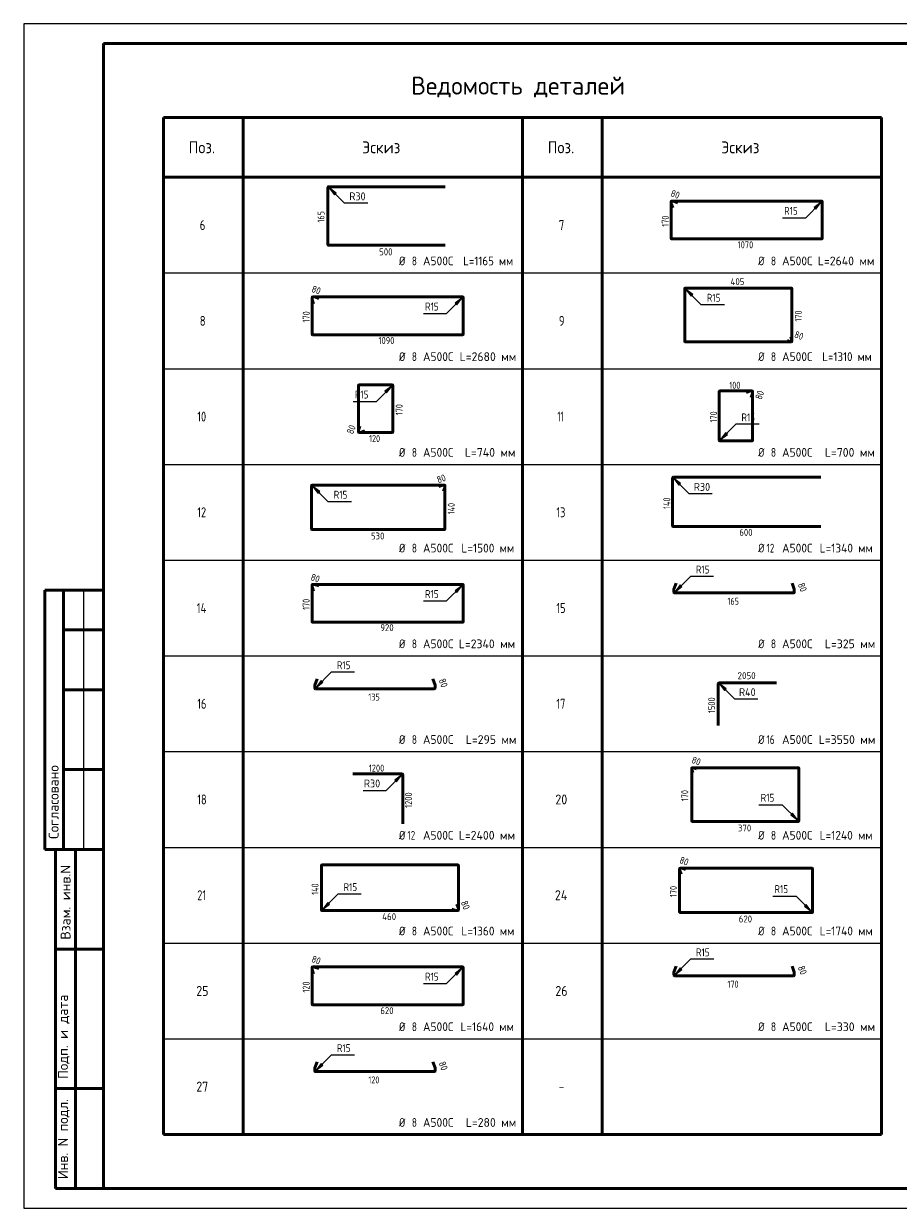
# Model space of a CAD drawing. Header units: millimetres. Extents: x 0 to 42000, y 0 to 29700.
# Tile 1 of 6: x 0 to 21920, y 0 to 29700. Entities that reach past the tile are written whole.
import ezdxf

# ---------------------------------------------------------------- set-up
doc = ezdxf.new("R2010")
doc.units = ezdxf.units.MM
for name, color, linetype, lineweight in [('Standard', 7, 'Continuous', 25), ('ДОП Верх по У', 52, 'Continuous', 25), ('ЖБ Пилон', 7, 'Continuous', 35)]:
    doc.layers.add(name, color=color, linetype=linetype, lineweight=lineweight)
doc.styles.add('ISOCPEUR', font='txt')

msp = doc.modelspace()

# ---------------------------------------------------------------- hatches: boundary and pattern name
at = {"layer": 'Standard', "linetype": 'Continuous', "lineweight": 13, "transparency": 33554687}
for points in [[(7828, 25453), (7658, 25581), (7786, 25411)], [(19854, 25048), (19981, 25218), (19812, 25091)], [(16768, 22910), (16598, 23037), (16726, 22867)], [(10854, 22648), (10981, 22818), (10812, 22691)], [(9096, 20443), (9223, 20613), (9053, 20486)], [(17593, 19443), (17466, 19273), (17636, 19400)], [(16463, 18169), (16293, 18296), (16420, 18127)], [(7418, 17971), (7249, 18099), (7376, 17929)], [(10854, 15440), (10981, 15609), (10811, 15482)], [(16453, 15628), (16326, 15458), (16496, 15586)], [(7454, 13230), (7327, 13060), (7497, 13187)], [(17605, 13022), (17436, 13149), (17563, 12980)], [(9342, 10691), (9469, 10861), (9300, 10733)], [(19224, 9863), (19394, 9736), (19267, 9905)], [(7621, 7666), (7493, 7496), (7663, 7623)], [(19570, 7574), (19740, 7447), (19612, 7617)], [(10854, 5848), (10981, 6018), (10812, 5891)], [(16455, 6030), (16328, 5861), (16498, 5988)], [(7454, 3630), (7327, 3460), (7497, 3587)]]:
    msp.add_hatch(color=7, dxfattribs=at).paths.add_polyline_path(points)

# ---------------------------------------------------------------- linework, layer by layer
at = {"layer": 'Standard', "color": 7, "linetype": 'Continuous', "lineweight": 25, "transparency": 33554687}
msp.add_line((2000, 29200), (2000, 1058), dxfattribs=at)
at = {"layer": 'Standard', "color": 7, "linetype": 'Continuous', "lineweight": 50, "transparency": 33554687}
for p, q in [((3500, 27350), (12500, 27350)), ((3500, 1850), (3500, 27350)), ((5500, 1850), (5500, 27350)), ((12500, 27350), (21500, 27350)), ((12500, 1850), (12500, 27350)), ((14500, 1850), (14500, 27350)), ((21500, 1850), (21500, 27350)), ((21500, 25850), (3500, 25850)), ((6, 15500), (0, 15500)), ((2000, 15500), (527, 15500)), ((527, 15500), (527, 9000)), ((527, 15500), (527, 9000)), ((1000, 15500), (1000, 9000)), ((2000, 14500), (1000, 14500)), ((2000, 13000), (1000, 13000)), ((2000, 11000), (1000, 11000)), ((0, 9000), (6, 9000)), ((527, 9000), (2000, 9000)), ((800, 500), (800, 9000)), ((800, 500), (800, 9000)), ((1300, 500), (1300, 9000)), ((800, 6500), (2000, 6500)), ((800, 3000), (2000, 3000)), ((3500, 1850), (21500, 1850)), ((2000, 500), (800, 500))]:
    msp.add_line(p, q, dxfattribs=at)
at = {"layer": 'Standard', "color": 7, "linetype": 'Continuous', "lineweight": 13, "transparency": 33554687}
for p, q in [((7658, 25581), (7658, 25581)), ((7658, 25581), (7658, 25581)), ((7658, 25581), (7658, 25581)), ((7658, 25581), (7786, 25411)), ((7828, 25453), (7658, 25581)), ((7786, 25411), (7828, 25453)), ((7807, 25432), (7818, 25422)), ((19981, 25218), (19812, 25091)), ((19812, 25091), (19854, 25048)), ((19833, 25069), (19822, 25059)), ((19854, 25048), (19981, 25218)), ((19981, 25218), (19981, 25218)), ((19981, 25218), (19981, 25218)), ((19981, 25218), (19981, 25218)), ((16598, 23037), (16598, 23037)), ((16598, 23037), (16598, 23037)), ((16598, 23037), (16598, 23037)), ((16598, 23037), (16726, 22867)), ((16768, 22910), (16598, 23037)), ((16726, 22867), (16768, 22910)), ((16747, 22889), (16757, 22878)), ((10981, 22818), (10812, 22691)), ((10812, 22691), (10854, 22648)), ((10833, 22669), (10822, 22659)), ((10854, 22648), (10981, 22818)), ((10981, 22818), (10981, 22818)), ((10981, 22818), (10981, 22818)), ((10981, 22818), (10981, 22818)), ((9223, 20613), (9053, 20486)), ((9096, 20443), (9223, 20613)), ((9223, 20613), (9223, 20613)), ((9223, 20613), (9223, 20613)), ((9223, 20613), (9223, 20613)), ((9053, 20486), (9096, 20443)), ((9074, 20464), (9064, 20454)), ((17593, 19443), (17466, 19273)), ((17466, 19273), (17636, 19400)), ((17636, 19400), (17593, 19443)), ((17615, 19421), (17625, 19432)), ((17466, 19273), (17466, 19273)), ((17466, 19273), (17466, 19273)), ((17466, 19273), (17466, 19273)), ((16293, 18296), (16293, 18296)), ((16293, 18296), (16293, 18296)), ((16293, 18296), (16293, 18296)), ((16293, 18296), (16420, 18127)), ((16463, 18169), (16293, 18296)), ((16420, 18127), (16463, 18169)), ((16442, 18148), (16452, 18137)), ((7249, 18099), (7249, 18099)), ((7249, 18099), (7249, 18099)), ((7249, 18099), (7249, 18099)), ((7249, 18099), (7376, 17929)), ((7418, 17971), (7249, 18099)), ((7376, 17929), (7418, 17971)), ((7397, 17950), (7408, 17940)), ((1500, 15500), (1500, 9000)), ((10981, 15609), (10811, 15482)), ((10811, 15482), (10854, 15440)), ((10833, 15461), (10822, 15450)), ((10854, 15440), (10981, 15609)), ((10981, 15609), (10981, 15609)), ((10981, 15609), (10981, 15609)), ((10981, 15609), (10981, 15609)), ((16453, 15628), (16326, 15458)), ((16326, 15458), (16496, 15586)), ((16326, 15458), (16326, 15458)), ((16326, 15458), (16326, 15458)), ((16326, 15458), (16326, 15458)), ((16496, 15586), (16453, 15628)), ((16474, 15607), (16485, 15618)), ((7454, 13230), (7327, 13060)), ((7327, 13060), (7497, 13187)), ((7497, 13187), (7454, 13230)), ((7476, 13208), (7486, 13219)), ((17436, 13149), (17436, 13149)), ((17436, 13149), (17436, 13149)), ((17436, 13149), (17436, 13149)), ((17436, 13149), (17563, 12980)), ((17605, 13022), (17436, 13149)), ((7327, 13060), (7327, 13060)), ((7327, 13060), (7327, 13060)), ((7327, 13060), (7327, 13060)), ((17563, 12980), (17605, 13022)), ((17584, 13001), (17595, 12990)), ((9469, 10861), (9300, 10733)), ((9300, 10733), (9342, 10691)), ((9321, 10712), (9310, 10702)), ((9342, 10691), (9469, 10861)), ((9469, 10861), (9469, 10861)), ((9469, 10861), (9469, 10861)), ((9469, 10861), (9469, 10861)), ((19267, 9905), (19224, 9863)), ((19224, 9863), (19394, 9736)), ((19246, 9884), (19235, 9895)), ((19394, 9736), (19267, 9905)), ((19394, 9736), (19394, 9736)), ((19394, 9736), (19394, 9736)), ((19394, 9736), (19394, 9736)), ((7621, 7666), (7493, 7496)), ((7493, 7496), (7663, 7623)), ((7493, 7496), (7493, 7496)), ((7493, 7496), (7493, 7496)), ((7493, 7496), (7493, 7496)), ((7663, 7623), (7621, 7666)), ((7642, 7645), (7653, 7655)), ((19612, 7617), (19570, 7574)), ((19570, 7574), (19740, 7447)), ((19591, 7596), (19581, 7606)), ((19740, 7447), (19612, 7617)), ((19740, 7447), (19740, 7447)), ((19740, 7447), (19740, 7447)), ((19740, 7447), (19740, 7447)), ((10981, 6018), (10812, 5891)), ((10854, 5848), (10981, 6018)), ((10981, 6018), (10981, 6018)), ((10981, 6018), (10981, 6018)), ((10981, 6018), (10981, 6018)), ((16455, 6030), (16328, 5861)), ((16328, 5861), (16498, 5988)), ((16498, 5988), (16455, 6030)), ((16476, 6009), (16487, 6020)), ((10812, 5891), (10854, 5848)), ((10833, 5869), (10822, 5859)), ((16328, 5861), (16328, 5861)), ((16328, 5861), (16328, 5861)), ((16328, 5861), (16328, 5861)), ((7454, 3630), (7327, 3460)), ((7327, 3460), (7497, 3587)), ((7497, 3587), (7454, 3630)), ((7476, 3608), (7486, 3619)), ((7327, 3460), (7327, 3460)), ((7327, 3460), (7327, 3460)), ((7327, 3460), (7327, 3460))]:
    msp.add_line(p, q, dxfattribs=at)
at = {"layer": 'Standard', "color": 7, "linetype": 'Continuous', "lineweight": -3, "transparency": 33554687}
for p, q in [((3500, 23450), (21500, 23450)), ((3500, 21050), (21500, 21050)), ((3500, 18650), (21500, 18650)), ((3500, 16250), (21500, 16250)), ((3500, 13850), (21500, 13850)), ((3500, 11450), (21500, 11450)), ((3500, 9050), (21500, 9050)), ((3500, 6650), (21500, 6650)), ((3500, 4250), (21500, 4250))]:
    msp.add_line(p, q, dxfattribs=at)
at = {"layer": 'Standard', "color": 7, "linetype": 'Continuous', "lineweight": 25, "transparency": 33554687}
msp.add_lwpolyline([(0, 0), (42000, 0), (42000, 29700), (0, 29700), (0, 0)], close=True, dxfattribs=at)
at = {"layer": 'Standard', "color": 7, "linetype": 'Continuous', "lineweight": 50, "transparency": 33554687}
msp.add_lwpolyline([(2000, 29200), (41500, 29200), (41500, 500), (2000, 500), (2000, 29200)], close=True, dxfattribs=at)
at = {"layer": 'Standard', "color": 251, "linetype": 'Continuous', "lineweight": 13, "true_color": 0x656565, "transparency": 33554687}
msp.add_lwpolyline([(41500, 29200), (2000, 29200), (2000, 500), (41500, 500), (41500, 29200)], dxfattribs=at)
at = {"layer": 'Standard', "color": 7, "linetype": 'Continuous', "lineweight": 13, "transparency": 33554687}
for points in [[(8624, 25198), (8041, 25198), (7658, 25581)], [(19016, 24835), (19599, 24835), (19981, 25218)], [(17564, 22654), (16981, 22654), (16598, 23037)], [(10016, 22435), (10599, 22435), (10981, 22818)], [(8257, 20230), (8840, 20230), (9223, 20613)], [(18432, 19656), (17849, 19656), (17466, 19273)], [(17259, 17914), (16676, 17914), (16293, 18296)], [(8214, 17716), (7632, 17716), (7249, 18099)], [(17291, 15841), (16709, 15841), (16326, 15458)], [(10016, 15227), (10598, 15227), (10981, 15609)], [(8293, 13443), (7710, 13443), (7327, 13060)], [(18401, 12767), (17819, 12767), (17436, 13149)], [(8504, 10478), (9087, 10478), (9469, 10861)], [(18428, 10118), (19011, 10118), (19394, 9736)], [(8459, 7879), (7876, 7879), (7493, 7496)], [(18774, 7830), (19357, 7830), (19740, 7447)], [(17293, 6243), (16711, 6243), (16328, 5861)], [(10016, 5635), (10599, 5635), (10981, 6018)], [(8293, 3843), (7710, 3843), (7327, 3460)]]:
    msp.add_lwpolyline(points, dxfattribs=at)
at = {"layer": 'ДОП Верх по У', "color": 7, "linetype": 'Continuous', "lineweight": 50, "transparency": 33554687}
for p, q in [((16742, 11037), (16742, 9710)), ((16742, 11037), (16742, 11002)), ((16743, 11000), (16770, 10924)), ((16785, 11045), (16750, 11045)), ((19419, 11045), (16750, 11045)), ((16863, 11017), (16788, 11044)), ((19427, 9710), (19427, 11037)), ((16750, 9702), (19419, 9702))]:
    msp.add_line(p, q, dxfattribs=at)
for centre, radius, start, end in [((16750, 11037), 7.91, 90, 180), ((16750, 11037), 7.91, 90, 180), ((16750, 11002), 7.91, 180, 200), ((16785, 11037), 7.91, 70, 90), ((19419, 11037), 7.71, 0, 90), ((16750, 9710), 7.71, 180, 270), ((19419, 9710), 7.71, 270, 0)]:
    msp.add_arc(centre, radius, start, end, dxfattribs=at)
at = {"layer": 'ЖБ Пилон', "color": 7, "linetype": 'Continuous', "lineweight": 50, "transparency": 33554687}
for p, q in [((7625, 24157), (7625, 25603)), ((7636, 25614), (10561, 25614)), ((16287, 25250), (16238, 25250)), ((20003, 25250), (16238, 25250)), ((16397, 25211), (16291, 25249)), ((16227, 25239), (16227, 24314)), ((16227, 25239), (16227, 25190)), ((16228, 25186), (16266, 25080)), ((20014, 24314), (20014, 25239)), ((10561, 24146), (7636, 24146)), ((16238, 24303), (20003, 24303)), ((16567, 23061), (16567, 21734)), ((19244, 23069), (16574, 23069)), ((19251, 21734), (19251, 23061)), ((7227, 22839), (7227, 21914)), ((7227, 22839), (7227, 22790)), ((7228, 22786), (7266, 22680)), ((7287, 22850), (7238, 22850)), ((11003, 22850), (7238, 22850)), ((7397, 22811), (7291, 22849)), ((11014, 21914), (11014, 22839)), ((7238, 21903), (11003, 21903)), ((16574, 21727), (19243, 21727)), ((19131, 21754), (19206, 21727)), ((19209, 21727), (19243, 21727)), ((19251, 21772), (19223, 21847)), ((19251, 21734), (19251, 21769)), ((8390, 20634), (8390, 19464)), ((9244, 20644), (8400, 20644)), ((9254, 19464), (9254, 20634)), ((18258, 20493), (17444, 20493)), ((18258, 20493), (18210, 20493)), ((17434, 20483), (17434, 19251)), ((18207, 20493), (18104, 20455)), ((18231, 20328), (18268, 20431)), ((18269, 20435), (18269, 20482)), ((18269, 19251), (18269, 20482)), ((8426, 19611), (8391, 19513)), ((8390, 19509), (8390, 19464)), ((8400, 19454), (9244, 19454)), ((8400, 19454), (8446, 19454)), ((8449, 19454), (8547, 19490)), ((17444, 19240), (18258, 19240)), ((7217, 17027), (7217, 18121)), ((7226, 18131), (10548, 18131)), ((10408, 18096), (10501, 18130)), ((10505, 18131), (10548, 18131)), ((10558, 18121), (10558, 17027)), ((10558, 18121), (10558, 18078)), ((16261, 17112), (16261, 18307)), ((16282, 18328), (19975, 18328)), ((10557, 18075), (10523, 17981)), ((10548, 17017), (7226, 17017)), ((19975, 17090), (16282, 17090)), ((7227, 15631), (7227, 14706)), ((7227, 15631), (7227, 15582)), ((7227, 15578), (7266, 15472)), ((7287, 15642), (7238, 15642)), ((11003, 15642), (7238, 15642)), ((7396, 15603), (7291, 15641)), ((11014, 14706), (11014, 15631)), ((16296, 15444), (16296, 15514)), ((16297, 15520), (16352, 15672)), ((19257, 15672), (19312, 15520)), ((19313, 15514), (19313, 15444)), ((19297, 15428), (16312, 15428)), ((7238, 14695), (11003, 14695)), ((7296, 13044), (7296, 13114)), ((7297, 13120), (7352, 13272)), ((10257, 13272), (10312, 13120)), ((10313, 13114), (10313, 13044)), ((17407, 12107), (17407, 13149)), ((17436, 13178), (18866, 13178)), ((10297, 13028), (7312, 13028)), ((8249, 10893), (9481, 10893)), ((9502, 10872), (9502, 9640)), ((7462, 7475), (7462, 8598)), ((7472, 8609), (10885, 8609)), ((10895, 8598), (10895, 7475)), ((16440, 8516), (16440, 7425)), ((16440, 8516), (16440, 8473)), ((16441, 8470), (16475, 8377)), ((16493, 8526), (16450, 8526)), ((19762, 8526), (16450, 8526)), ((16589, 8491), (16496, 8525)), ((19771, 7425), (19771, 8516)), ((10884, 7464), (7472, 7464)), ((10834, 7465), (10733, 7502)), ((10884, 7464), (10838, 7464)), ((10858, 7626), (10894, 7525)), ((10895, 7522), (10895, 7475)), ((16450, 7416), (19762, 7416)), ((7227, 6039), (7227, 5114)), ((7227, 6039), (7227, 5990)), ((7228, 5986), (7266, 5880)), ((7287, 6050), (7238, 6050)), ((11003, 6050), (7238, 6050)), ((7397, 6011), (7291, 6049)), ((11014, 5114), (11014, 6039)), ((16297, 5920), (16352, 6072)), ((19257, 6072), (19312, 5920)), ((16296, 5844), (16296, 5914)), ((19297, 5828), (16312, 5828)), ((19313, 5914), (19313, 5844)), ((7238, 5103), (11003, 5103)), ((7297, 3520), (7352, 3672)), ((10257, 3672), (10312, 3520)), ((7296, 3444), (7296, 3514)), ((10297, 3428), (7312, 3428)), ((10313, 3514), (10313, 3444))]:
    msp.add_line(p, q, dxfattribs=at)
for centre, radius, start, end in [((7636, 25603), 10.8, 90, 180), ((16238, 25239), 11.2, 90, 180), ((16238, 25239), 11.2, 90, 180), ((16287, 25239), 11.2, 70, 90), ((20003, 25239), 10.9, 0, 90), ((16238, 25190), 11.2, 180, 200), ((7636, 24157), 10.8, 180, 270), ((16238, 24314), 10.9, 180, 270), ((20003, 24314), 10.9, 270, 0), ((16574, 23061), 7.71, 90, 180), ((19244, 23061), 7.71, 0, 90), ((7238, 22839), 11.2, 90, 180), ((7238, 22839), 11.2, 90, 180), ((7238, 22790), 11.2, 180, 200), ((7287, 22839), 11.2, 70, 90), ((11003, 22839), 10.9, 0, 90), ((7238, 21914), 10.9, 180, 270), ((11003, 21914), 10.9, 270, 0), ((16574, 21734), 7.71, 180, 270), ((19209, 21734), 7.91, 250, 270), ((19243, 21734), 7.91, 270, 0), ((19243, 21734), 7.91, 270, 0), ((19243, 21769), 7.91, 0, 20), ((8400, 20634), 10.1, 90, 180), ((9244, 20634), 10.1, 0, 90), ((17444, 20483), 10.6, 90, 180), ((18210, 20482), 10.9, 90, 110), ((18258, 20482), 10.9, 0, 90), ((18258, 20482), 10.9, 0, 90), ((18258, 20435), 10.9, 340, 0), ((8400, 19509), 10.3, 160, 180), ((8400, 19464), 10.3, 180, 270), ((8400, 19464), 10.3, 180, 270), ((8446, 19464), 10.3, 270, 290), ((9244, 19464), 10.1, 270, 0), ((17444, 19251), 10.6, 180, 270), ((18258, 19251), 10.6, 270, 0), ((7226, 18121), 9.6, 90, 180), ((10505, 18121), 9.84, 90, 110), ((10548, 18121), 9.84, 0, 90), ((10548, 18121), 9.84, 0, 90), ((16282, 18307), 21.3, 90, 180), ((10548, 18078), 9.84, 340, 0), ((7226, 17027), 9.6, 180, 270), ((10548, 17027), 9.6, 270, 0), ((16282, 17112), 21.3, 180, 270), ((7238, 15631), 11.2, 90, 180), ((7238, 15631), 11.2, 90, 180), ((7238, 15582), 11.2, 180, 200), ((7287, 15631), 11.2, 70, 90), ((11003, 15631), 10.9, 0, 90), ((16312, 15514), 16, 160, 180), ((16312, 15444), 16, 180, 270), ((19297, 15444), 16, 270, 0), ((19297, 15514), 16, 0, 20), ((7238, 14706), 10.9, 180, 270), ((11003, 14706), 10.9, 270, 0), ((7312, 13114), 16, 160, 180), ((10297, 13114), 16, 0, 20), ((17436, 13149), 28.5, 90, 180), ((7312, 13044), 16, 180, 270), ((10297, 13044), 16, 270, 0), ((9481, 10872), 21.2, 0, 90), ((7472, 8598), 10.4, 90, 180), ((10885, 8598), 10.4, 0, 90), ((16450, 8516), 9.81, 90, 180), ((16450, 8516), 9.81, 90, 180), ((16450, 8473), 9.81, 180, 200), ((16493, 8516), 9.81, 70, 90), ((19762, 8516), 9.57, 0, 90), ((7472, 7475), 10.4, 180, 270), ((10838, 7475), 10.6, 250, 270), ((10884, 7475), 10.6, 270, 0), ((10884, 7475), 10.6, 270, 0), ((10884, 7522), 10.6, 0, 20), ((16450, 7425), 9.57, 180, 270), ((19762, 7425), 9.57, 270, 0), ((7238, 6039), 11.2, 90, 180), ((7238, 6039), 11.2, 90, 180), ((7238, 5990), 11.2, 180, 200), ((7287, 6039), 11.2, 70, 90), ((11003, 6039), 10.9, 0, 90), ((16312, 5914), 16, 160, 180), ((16312, 5844), 16, 180, 270), ((19297, 5844), 16, 270, 0), ((19297, 5914), 16, 0, 20), ((7238, 5114), 10.9, 180, 270), ((11003, 5114), 10.9, 270, 0), ((7312, 3514), 16, 160, 180), ((7312, 3444), 16, 180, 270), ((10297, 3444), 16, 270, 0), ((10297, 3514), 16, 0, 20)]:
    msp.add_arc(centre, radius, start, end, dxfattribs=at)

# ---------------------------------------------------------------- texts
at = {"layer": 'Standard', "color": 7, "linetype": 'Continuous', "lineweight": 50, "transparency": 33554687, "insert": (9710, 27850), "char_height": 450, "width": 5798.29, "attachment_point": 7, "style": 'ISOCPEUR'}
msp.add_mtext('\\W0.98;Ведомость деталей', dxfattribs=at)
at = {"layer": 'Standard', "color": 7, "linetype": 'Continuous', "lineweight": 25, "transparency": 33554687, "attachment_point": 7, "style": 'ISOCPEUR'}
for s, insert, char_height, width in [('\\W0.92;Поз.', (4133, 26450), 300, 872.98), ('\\W0.94;Эскиз', (8482, 26450), 300, 1176.12), ('\\W0.92;Поз.', (13133, 26450), 300, 872.99), ('\\W0.94;Эскиз', (17482, 26450), 300, 1176.12), ('\\W0.78;6', (4412, 24525), 250, 272), ('\\W0.78;7', (13412, 24525), 250, 272), ('\\W0.83;Ø', (9407, 23642), 220, 311.67), ('\\W0.78;8', (9727, 23642), 220, 239.36), ('\\W0.95;А500С', (10007, 23642), 220, 917.75), ('\\W0.91;L=1165 мм', (11014, 23642), 220, 1419.34), ('\\W0.83;Ø', (18407, 23642), 220, 311.67), ('\\W0.78;8', (18727, 23642), 220, 239.36), ('\\W0.95;А500С', (19007, 23642), 220, 917.75), ('\\W0.97;L=2640 мм', (19904, 23642), 220, 1535.84), ('\\W0.78;8', (4412, 22125), 250, 272), ('\\W0.78;9', (13412, 22125), 250, 272), ('\\W0.83;Ø', (9407, 21242), 220, 311.67), ('\\W0.78;8', (9727, 21242), 220, 239.36), ('\\W0.95;А500С', (10007, 21242), 220, 917.75), ('\\W0.97;L=2680 мм', (10926, 21242), 220, 1513.74), ('\\W0.83;Ø', (18407, 21242), 220, 311.67), ('\\W0.78;8', (18727, 21242), 220, 239.36), ('\\W0.95;А500С', (19007, 21242), 220, 917.75), ('\\W0.91;L=1310 мм', (20014, 21242), 220, 1419.34), ('\\W0.75;10', (4350, 19725), 250, 393.58), ('\\W0.62;11', (13375, 19725), 250, 328.12), ('\\W0.83;Ø', (9407, 18842), 220, 311.67), ('\\W0.78;8', (9727, 18842), 220, 239.36), ('\\W0.95;А500С', (10007, 18842), 220, 917.75), ('\\W0.97;L=740 мм', (11058, 18842), 220, 1381.58), ('\\W0.83;Ø', (18407, 18842), 220, 311.67), ('\\W0.78;8', (18727, 18842), 220, 239.36), ('\\W0.95;А500С', (19007, 18842), 220, 917.75), ('\\W0.97;L=700 мм', (20080, 18842), 220, 1359.47), ('\\W0.75;12', (4350, 17325), 250, 393.58), ('\\W0.75;13', (13350, 17325), 250, 393.57), ('\\W0.83;Ø', (9407, 16442), 220, 311.67), ('\\W0.78;8', (9727, 16442), 220, 239.36), ('\\W0.95;А500С', (10007, 16442), 220, 917.75), ('\\W0.94;L=1500 мм', (10970, 16442), 220, 1466.54), ('\\W0.83;Ø', (18407, 16442), 220, 311.67), ('\\W0.75;12', (18617, 16442), 220, 346.33), ('\\W0.95;А500С', (19007, 16442), 220, 917.75), ('\\W0.94;L=1340 мм', (19948, 16442), 220, 1488.68), ('\\W0.76;14', (4338, 14925), 250, 420.46), ('\\W0.75;15', (13350, 14925), 250, 393.57), ('\\W0.83;Ø', (9407, 14042), 220, 311.67), ('\\W0.78;8', (9727, 14042), 220, 239.36), ('\\W0.95;А500С', (10007, 14042), 220, 917.75), ('\\W0.97;L=2340 мм', (10904, 14042), 220, 1535.84), ('\\W0.83;Ø', (18407, 14042), 220, 311.67), ('\\W0.78;8', (18727, 14042), 220, 239.36), ('\\W0.95;А500С', (19007, 14042), 220, 917.75), ('\\W0.97;L=325 мм', (20080, 14042), 220, 1359.47), ('\\W0.75;16', (4350, 12525), 250, 393.58), ('\\W0.75;17', (13350, 12525), 250, 393.57), ('\\W0.83;Ø', (9407, 11642), 220, 311.67), ('\\W0.78;8', (9727, 11642), 220, 239.36), ('\\W0.95;А500С', (10007, 11642), 220, 917.75), ('\\W0.97;L=295 мм', (11080, 11642), 220, 1359.47), ('\\W0.83;Ø', (18407, 11642), 220, 311.67), ('\\W0.75;16', (18617, 11642), 220, 346.33), ('\\W0.95;А500С', (19007, 11642), 220, 917.75), ('\\W0.97;L=3550 мм', (19926, 11642), 220, 1513.74), ('\\W0.75;18', (4350, 10125), 250, 393.58), ('\\W0.87;20', (13325, 10125), 250, 459.02), ('\\W0.83;Ø', (9407, 9242), 220, 311.67), ('\\W0.75;12', (9617, 9242), 220, 346.34), ('\\W0.95;А500С', (10007, 9242), 220, 917.75), ('\\W0.97;L=2400 мм', (10904, 9242), 220, 1535.84), ('\\W0.83;Ø', (18407, 9242), 220, 311.67), ('\\W0.78;8', (18727, 9242), 220, 239.36), ('\\W0.95;А500С', (19007, 9242), 220, 917.75), ('\\W0.94;L=1240 мм', (19948, 9242), 220, 1488.68), ('\\W0.75;21', (4350, 7725), 250, 393.58), ('\\W0.88;24', (13312, 7725), 250, 484.99), ('\\W0.83;Ø', (9407, 6842), 220, 311.67), ('\\W0.78;8', (9727, 6842), 220, 239.36), ('\\W0.95;А500С', (10007, 6842), 220, 917.75), ('\\W0.94;L=1360 мм', (10970, 6842), 220, 1466.54), ('\\W0.83;Ø', (18407, 6842), 220, 311.67), ('\\W0.78;8', (18727, 6842), 220, 239.36), ('\\W0.95;А500С', (19007, 6842), 220, 917.75), ('\\W0.94;L=1740 мм', (19948, 6842), 220, 1488.68), ('\\W0.87;25', (4325, 5325), 250, 459.02), ('\\W0.87;26', (13325, 5325), 250, 459.02), ('\\W0.83;Ø', (9407, 4442), 220, 311.67), ('\\W0.78;8', (9727, 4442), 220, 239.36), ('\\W0.95;А500С', (10007, 4442), 220, 917.75), ('\\W0.94;L=1640 мм', (10948, 4442), 220, 1488.69), ('\\W0.83;Ø', (18407, 4442), 220, 311.67), ('\\W0.78;8', (18727, 4442), 220, 239.36), ('\\W0.95;А500С', (19007, 4442), 220, 917.75), ('\\W0.97;L=330 мм', (20080, 4442), 220, 1359.47), ('\\W0.87;27', (4325, 2925), 250, 459.02), ('\\W0.78;-', (13412, 2925), 250, 272), ('\\W0.83;Ø', (9407, 2042), 220, 311.67), ('\\W0.78;8', (9727, 2042), 220, 239.36), ('\\W0.95;А500С', (10007, 2042), 220, 917.75), ('\\W0.97;L=280 мм', (11080, 2042), 220, 1359.47)]:
    msp.add_mtext(s, dxfattribs=dict(at, insert=insert, char_height=char_height, width=width))
at = {"layer": 'Standard', "color": 7, "linetype": 'Continuous', "lineweight": 18, "transparency": 33554687, "char_height": 200, "attachment_point": 7, "style": 'ISOCPEUR'}
for s, insert, width in [('\\W0.92;R30', (8161, 25271), 531.31), ('\\W0.83;R15', (19059, 24908), 483.1), ('\\W0.83;R15', (17121, 22728), 483.11), ('\\W0.83;R15', (10059, 22508), 483.1), ('\\W0.83;R15', (8300, 20303), 483.1), ('\\W0.83;R15', (17989, 19729), 483.11), ('\\W0.92;R30', (16796, 17987), 531.31), ('\\W0.83;R15', (7771, 17789), 483.1), ('\\W0.83;R15', (16848, 15915), 483.1), ('\\W0.83;R15', (10059, 15300), 483.1), ('\\W0.83;R15', (7850, 13516), 483.12), ('\\W0.92;R40', (17928, 12840), 551.68), ('\\W0.92;R30', (8527, 10551), 531.31), ('\\W0.83;R15', (18471, 10192), 483.11), ('\\W0.83;R15', (8016, 7952), 483.11), ('\\W0.83;R15', (18817, 7903), 483.1), ('\\W0.83;R15', (16850, 6317), 483.1), ('\\W0.83;R15', (10059, 5708), 483.1), ('\\W0.83;R15', (7850, 3916), 483.12)]:
    msp.add_mtext(s, dxfattribs=dict(at, insert=insert, width=width))
at = {"layer": 'Standard', "color": 7, "linetype": 'Continuous', "lineweight": 50, "transparency": 33554687, "char_height": 250, "attachment_point": 7, "rotation": 90, "style": 'ISOCPEUR'}
for s, insert, width in [('\\A1;{\\fISOCPEUR|i0|b0;\\H250.000000;\\W1.000000;\\C7;Согласовано}\\P', (875, 9261), 2071.88), ('\\A1;{\\fISOCPEUR|i0|b0;\\H250.000000;\\W1.000000;\\C7;Взам. инв.N}\\P', (1173, 6736), 1909.1), ('\\A1;{\\fISOCPEUR|i0|b0;\\H250.000000;\\W1.000000;\\C7;Подп. и дата}\\P', (1149, 3242), 2197.06), ('\\A1;{\\fISOCPEUR|i0|b0;\\H250.000000;\\W1.000000;\\C7;Инв. N подл.}\\P', (1149, 734), 2021.79)]:
    msp.add_mtext(s, dxfattribs=dict(at, insert=insert, width=width))
at = {"layer": 'ДОП Верх по У', "color": 7, "linetype": 'Continuous', "lineweight": 18, "transparency": 33554687, "char_height": 175, "attachment_point": 7, "style": 'ISOCPEUR'}
for s, insert, width, rotation in [('\\W0.87;80', (16197, 25379), 321.31, 340), ('\\W0.83;165', (7539, 24714), 404.55, 90), ('\\W0.83;170', (16168, 24610), 404.55, 90), ('\\W0.87;80', (7199, 22980), 321.31, 340), ('\\W0.83;170', (7168, 22210), 404.55, 90), ('\\W0.83;170', (19503, 22231), 404.55, 90), ('\\W0.87;80', (19297, 21839), 321.32, 340), ('\\W0.87;80', (18489, 20259), 321.31, 70), ('\\W0.83;170', (9497, 19883), 404.55, 90), ('\\W0.83;170', (17379, 19701), 404.54, 90), ('\\W0.87;80', (8253, 19393), 321.3, 70), ('\\W0.87;80', (10392, 18172), 321.3, 20), ('\\W0.83;140', (16205, 17534), 422.73, 90), ('\\W0.83;140', (10804, 17399), 422.72, 90), ('\\W0.87;80', (7176, 15755), 321.3, 340), ('\\W0.87;80', (19397, 15644), 321.31, 290), ('\\W0.83;170', (7168, 15002), 404.54, 90), ('\\W0.87;80', (10397, 13244), 321.31, 290), ('\\W0.87;1500', (17329, 12415), 530.48, 90), ('\\W0.87;80', (16723, 11172), 321.3, 340), ('\\W0.87;1200', (9732, 10039), 530.48, 90), ('\\W0.83;170', (16656, 10207), 404.54, 90), ('\\W0.87;80', (16419, 8661), 321.3, 340), ('\\W0.83;170', (16369, 7804), 404.55, 90), ('\\W0.87;80', (7198, 6180), 321.31, 340), ('\\W0.87;80', (19397, 6044), 321.31, 290), ('\\W0.83;120', (7168, 5410), 404.54, 90), ('\\W0.87;80', (10397, 3644), 321.31, 290)]:
    msp.add_mtext(s, dxfattribs=dict(at, insert=insert, width=width, rotation=rotation))
for s, insert, width in [('\\W0.91;500', (8909, 23892), 447.03), ('\\W0.87;1070', (17893, 24069), 530.5), ('\\W0.92;405', (17716, 23145), 464.9), ('\\W0.87;1090', (8893, 21669), 530.49), ('\\W0.83;100', (17685, 20548), 404.55), ('\\W0.83;120', (8656, 19211), 404.55), ('\\W0.91;530', (8703, 16768), 447.03), ('\\W0.91;600', (17934, 16859), 447.03), ('\\W0.83;165', (17638, 15131), 404.55), ('\\W0.91;920', (8937, 14470), 447.04), ('\\W0.93;2050', (17892, 13266), 571.21), ('\\W0.83;135', (8638, 12731), 404.55), ('\\W0.87;1200', (8648, 10948), 530.48), ('\\W0.91;370', (17901, 9447), 447.03), ('\\W0.91;620', (17922, 7166), 447.04), ('\\W0.83;170', (17638, 5531), 404.55), ('\\W0.91;620', (8937, 4869), 447.03), ('\\W0.83;120', (8638, 3131), 404.55)]:
    msp.add_mtext(s, dxfattribs=dict(at, insert=insert, width=width))
at = {"layer": 'ЖБ Пилон', "color": 7, "linetype": 'Continuous', "lineweight": 18, "transparency": 33554687, "char_height": 175, "attachment_point": 7, "style": 'ISOCPEUR'}
for s, insert, width, rotation in [('\\W0.83;140', (7390, 7859), 422.72, 90), ('\\W0.87;80', (10951, 7674), 321.31, 290)]:
    msp.add_mtext(s, dxfattribs=dict(at, insert=insert, width=width, rotation=rotation))
at = {"layer": 'ЖБ Пилон', "color": 7, "linetype": 'Continuous', "lineweight": 18, "transparency": 33554687, "insert": (8986, 7225), "char_height": 175, "width": 464.9, "attachment_point": 7, "style": 'ISOCPEUR'}
msp.add_mtext('\\W0.92;460', dxfattribs=at)

doc.saveas('drawing.dxf')
